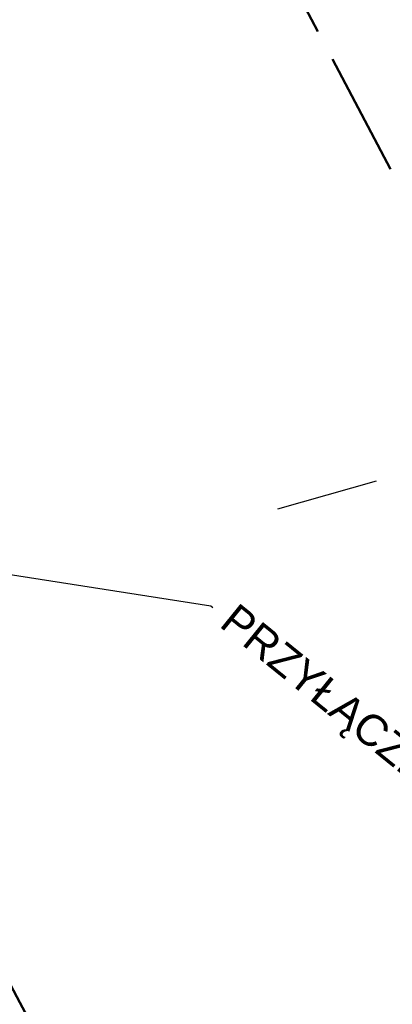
# Model space of a CAD drawing. Header units: metres. Extents: x 7529615 to 7533751, y 5721195 to 5727898.
# Tile 86 of 138: x 7530033 to 7530057, y 5727205 to 5727268. Entities that reach past the tile are written whole.
import ezdxf
from ezdxf import colors
from ezdxf.entities.mleader import LeaderData, LeaderLine
from ezdxf.math import Vec2, Vec3

# ---------------------------------------------------------------- set-up
doc = ezdxf.new("R2010")
doc.units = ezdxf.units.M
doc.linetypes.add('L_0_09', pattern=[2.5, 2, -0.5])
for name, color, linetype, lineweight, true_color in [('D-linia-podzialowa-ZRID', 7, 'Continuous', 50, 0x40ff00), ('D-podzialy-dzialek-etap-III', 7, 'Continuous', 30, 0xff0040), ('zakres-mdcp', 7, 'L_0_09', 50, 0xff05ff)]:
    doc.layers.add(name, color=color, linetype=linetype, lineweight=lineweight, true_color=true_color)
doc.layers.add('Sieci-EN-opisy', color=4, linetype='Continuous', lineweight=30)
doc.styles.get("Standard").update_dxf_attribs({"font": 'arial.ttf'})

msp = doc.modelspace()

# ---------------------------------------------------------------- linework, layer by layer
at = {"layer": 'D-linia-podzialowa-ZRID', "color": 12, "ltscale": 15, "true_color": 0xc70000}
msp.add_lwpolyline([(7529996.497, 5727273.662), (7530017.541, 5727234.203), (7530033.054, 5727204.864), (7530051.623, 5727170.223), (7530069.277, 5727137.016), (7530089.385, 5727097.534), (7530109.713, 5727060.747), (7530136.77, 5727011.64), (7530162.447, 5726962.744), (7530187.674, 5726916.992), (7530207.821, 5726879.335), (7530230.626, 5726834.519)], dxfattribs=at)
at = {"layer": 'D-podzialy-dzialek-etap-III'}
msp.add_lwpolyline([(7530049.662, 5727236.654), (7530056.021, 5727238.454)], dxfattribs=at)
at = {"layer": 'zakres-mdcp', "color": 202, "lineweight": 50, "ltscale": 4, "flags": 128}
msp.add_lwpolyline([(7531758.716, 5723850.032), (7531728.332, 5723851.794), (7531693.814, 5723894.136), (7531508.569, 5724248.602), (7531193.64, 5724847.394), (7530844.997, 5725516.068), (7530405.871, 5726335.327), (7530096.993, 5726929.301), (7529784.459, 5727520.373), (7529614.644, 5727842.41), (7529717.957, 5727897.667), (7529956.258, 5727449.278), (7530409.857, 5726589.568), (7530617.799, 5726197.499), (7530696.376, 5726240.903), (7530727.021, 5726177.862), (7530650.299, 5726135.481), (7530758.301, 5725929.636), (7531064.675, 5725351.856), (7531385.887, 5724741.515), (7531581.6, 5724370.323), (7531686.001, 5724174.745), (7531797.117, 5723955.134), (7531838.087, 5723957.501), (7531858.457, 5723931.987), (7531819.328, 5723892.549), (7531820.891, 5723857.614), (7531768.235, 5723832.41), (7531758.716, 5723850.032)], dxfattribs=at)

# ---------------------------------------------------------------- leaders
at = {"layer": 'Sieci-EN-opisy'}
ml = msp.add_multileader_mtext('Standard', dxfattribs=at)
ml.set_content('PRZYŁĄCZE NR 1', color=256)
ml.set_leader_properties()
ml.build(insert=Vec2(0, 0))
ml.multileader.update_dxf_attribs({"text_right_attachment_type": 6, "dogleg_length": 0.36, "arrow_head_size": 2})
ctx = ml.context
ctx.base_point, ctx.char_height, ctx.arrow_head_size, ctx.landing_gap_size, ctx.plane_origin, ctx.plane_x_axis, ctx.plane_y_axis = Vec3(7530045.485, 5727230.299), 2, 2, 1, Vec3(7530047.078, 5727236.211), Vec3(0.777251, -0.629191), Vec3(0.629191, 0.777251)
ctx.right_attachment = 6
notes = []
notes.append((ctx, [(0, (1, 1, 0), (7530045.345, 5727230.412), (0.777251, -0.629191), 0.18, [(0, [(7530016.672, 5727234.889)], 0, [])])]))
ctx.mtext.insert, ctx.mtext.text_direction, ctx.mtext.rotation, ctx.mtext.width, ctx.mtext.defined_height, ctx.mtext.flow_direction = Vec3(7530047.076, 5727230.675), Vec3(0.777251, -0.629191), 5.602673, 37.70074, 33.709, 5
for ctx, leaders in notes:
    for number, flags, end, landing, length, lines in leaders:
        leader = LeaderData()
        leader.index, (leader.has_last_leader_line, leader.has_dogleg_vector, leader.attachment_direction) = number, flags
        leader.last_leader_point, leader.dogleg_vector, leader.dogleg_length = Vec3(end), Vec3(landing), length
        for number, points, colour, breaks in lines:
            line = LeaderLine()
            line.index, line.vertices, line.color, line.breaks = number, Vec3.list(points), colors.encode_raw_color(colour), breaks
            leader.lines.append(line)
        ctx.leaders.append(leader)

doc.saveas('drawing.dxf')
